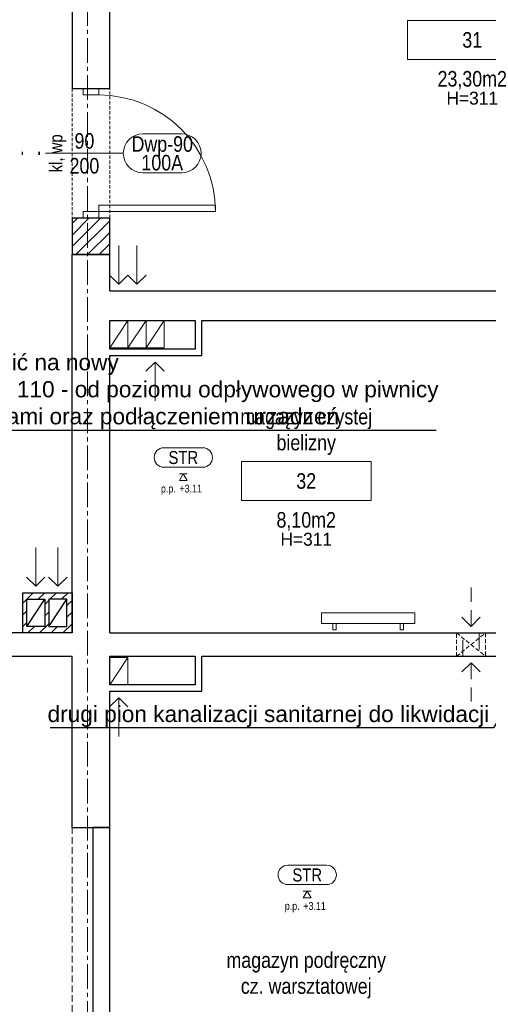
# Model space of a CAD drawing. Header units: millimetres. Extents: x -291747 to 77132, y 46721 to 203932.
# Tile 91 of 110: x 72213 to 72575, y 90986 to 91745. Entities that reach past the tile are written whole.
import ezdxf
from ezdxf.enums import TextEntityAlignment as Align

# ---------------------------------------------------------------- set-up
doc = ezdxf.new("R2010")
doc.units = ezdxf.units.MM
doc.header["$MEASUREMENT"] = 0
for name, pattern in [('xreff_LSN_szatnie_PW_rzuty_14$0$CENTER2', [28.575, 19.05, -3.175, 3.175, -3.175]), ('xreff_LSN_szatnie_PW_rzuty_14$0$DASHED', [19.05, 12.7, -6.35]), ('xreff_LSN_szatnie_PW_rzuty_14$0$HIDDEN2', [4.7625, 3.175, -1.5875])]:
    doc.linetypes.add(name, pattern=pattern)
doc.layers.get('0').update_dxf_attribs({"lineweight": 9})
for name, color, linetype, lineweight in [('FL-xref', 250, 'Continuous', 9), ('FL_opisy_woda', 7, 'Continuous', 25), ('xreff_LSN_szatnie_PW_rzuty_14$0$A drzwi płytowe', 252, 'Continuous', 9), ('xreff_LSN_szatnie_PW_rzuty_14$0$A hatch', 8, 'Continuous', 5), ('xreff_LSN_szatnie_PW_rzuty_14$0$A opis', 252, 'Continuous', 9), ('xreff_LSN_szatnie_PW_rzuty_14$0$A opis pom', 252, 'Continuous', 9), ('xreff_LSN_szatnie_PW_rzuty_14$0$A opis pom pow', 252, 'Continuous', 9), ('xreff_LSN_szatnie_PW_rzuty_14$0$A opis stolarka', 252, 'Continuous', 9), ('xreff_LSN_szatnie_PW_rzuty_14$0$A opis stolarka NWD typ', 252, 'Continuous', 9), ('xreff_LSN_szatnie_PW_rzuty_14$0$A opis stolarka NWD wyposażenie', 252, 'Continuous', 9), ('xreff_LSN_szatnie_PW_rzuty_14$0$A opis technologia', 8, 'Continuous', 13), ('xreff_LSN_szatnie_PW_rzuty_14$0$A otwory sciany dzialowe', 8, 'xreff_LSN_szatnie_PW_rzuty_14$0$HIDDEN2', 13), ('xreff_LSN_szatnie_PW_rzuty_14$0$A sufit podwieszany opis', 8, 'Continuous', 13), ('xreff_LSN_szatnie_PW_rzuty_14$0$A widok wyżej', 252, 'xreff_LSN_szatnie_PW_rzuty_14$0$DASHED', 9), ('xreff_LSN_szatnie_PW_rzuty_14$0$A-Wall', 252, 'Continuous', 9), ('xreff_LSN_szatnie_PW_rzuty_14$0$IS grzejniki', 8, 'Continuous', 9), ('xreff_LSN_szatnie_PW_rzuty_14$0$IS nawiewniki scienne', 8, 'xreff_LSN_szatnie_PW_rzuty_14$0$DASHED', 9), ('xreff_LSN_szatnie_PW_rzuty_14$0$IS wentylacja kratki istniejace', 8, 'Continuous', 9), ('xreff_LSN_szatnie_PW_rzuty_14$0$IS wentylacja kratki projektowane', 8, 'Continuous', 9), ('xreff_LSN_szatnie_PW_rzuty_14$0$S-Grid-Iden', 8, 'xreff_LSN_szatnie_PW_rzuty_14$0$CENTER2', 9)]:
    doc.layers.add(name, color=color, linetype=linetype, lineweight=lineweight)
doc.layers.add('xreff_LSN_szatnie_PW_rzuty_14$0$A opis ppoż drzwi', color=252, linetype='Continuous', lineweight=9, transparency=0.25)
doc.styles.get("Standard").update_dxf_attribs({"font": 'arial.ttf'})
doc.styles.add('xreff_LSN_szatnie_PW_rzuty_14$0$Standard', font='txt')
doc.styles.add('xreff_LSN_szatnie_PW_rzuty_14$0$STYL ASA', font='ARIALN.TTF')
doc.dimstyles.get("Standard").update_dxf_attribs({"dimtxt": 0.18, "dimasz": 0.18, "dimexe": 0.18, "dimexo": 0.0625, "dimgap": 0.09, "dimtad": 0, "dimtih": 1, "dimtoh": 1, "dimdec": 4, "dimzin": 0, "dimdsep": 46, "dimtxsty": 'Standard', "dimcen": 0.09, "dimadec": 0, "dimazin": 0, "dimtfac": 1, "dimtdec": 4, "dimtofl": 0, "dimtmove": 0, "dimatfit": 3, "dimfxl": 1, "dimtolj": 1, "dimtzin": 0, "dimarcsym": 0})

# ---------------------------------------------------------------- blocks, each defined once
blk = doc.blocks.new('xreff_LSN_szatnie_PW_rzuty_14$0$tag wn')
blk.add_lwpolyline([(-25, -7.5), (25, -7.5), (25, 7.5), (-25, 7.5)], close=True)
at = {"style": 'xreff_LSN_szatnie_PW_rzuty_14$0$STYL ASA'}
blk.add_attdef('ROOM:NO', text='', height=6, dxfattribs=at).set_placement((0, 0), align=Align.MIDDLE_CENTER)
at = {"layer": 'xreff_LSN_szatnie_PW_rzuty_14$0$A opis pom pow', "style": 'xreff_LSN_szatnie_PW_rzuty_14$0$STYL ASA'}
blk.add_attdef('ROOM:AREA', text='', height=6, dxfattribs=at).set_placement((0, -15), align=Align.MIDDLE_CENTER)
blk = doc.blocks.new('xreff_LSN_szatnie_PW_rzuty_14$0$środek')
blk.add_line((0, 0), (0, -10))
blk = doc.blocks.new('xreff_LSN_szatnie_PW_rzuty_14$0$ddtag_RIGHT')
at = {"transparency": 33554687}
blk.add_lwpolyline([(30, 0), (-30, 0)], dxfattribs=at)
at = {"layer": 'xreff_LSN_szatnie_PW_rzuty_14$0$A opis stolarka NWD typ', "transparency": 33554687}
blk.add_lwpolyline([(75, 15, -1), (75, -15), (45, -15, -1), (45, 15)], format="xyb", close=True, dxfattribs=at)
at = {"ltscale": 0.1, "transparency": 33554687, "style": 'xreff_LSN_szatnie_PW_rzuty_14$0$STYL ASA'}
blk.add_attdef('DOORS:AKUSTYKA', text='', height=10, rotation=90, dxfattribs=at).set_placement((-49, 0), align=Align.MIDDLE_CENTER)
blk.add_attdef('DOORS:SZEROKOŚĆ', text='', height=12, dxfattribs=at).set_placement((0, 0, 0), align=Align.BOTTOM_CENTER)
blk.add_attdef('DOORS:WYSOKOŚĆ', text='', height=12, dxfattribs=at).set_placement((0, -3.6, 0), align=Align.TOP_CENTER)
at = {"layer": 'xreff_LSN_szatnie_PW_rzuty_14$0$A opis ppoż drzwi', "ltscale": 0.1, "transparency": 33554687, "style": 'xreff_LSN_szatnie_PW_rzuty_14$0$STYL ASA'}
blk.add_attdef('DOORS:PPOŻ', text='', height=10, rotation=90, dxfattribs=at).set_placement((-36, 0), align=Align.MIDDLE_CENTER)
at = {"layer": 'xreff_LSN_szatnie_PW_rzuty_14$0$A opis stolarka NWD typ', "ltscale": 0.1, "transparency": 33554687, "style": 'xreff_LSN_szatnie_PW_rzuty_14$0$STYL ASA'}
blk.add_attdef('DOORS:TYP', text='', height=12, dxfattribs=at).set_placement((60, -2.4, 0), align=Align.BOTTOM_CENTER)
blk.add_attdef('DOORS:PODTYP', text='', height=12, dxfattribs=at).set_placement((60, -1.2, 0), align=Align.TOP_CENTER)
at = {"layer": 'xreff_LSN_szatnie_PW_rzuty_14$0$A opis stolarka NWD wyposażenie', "ltscale": 0.1, "transparency": 33554687, "style": 'xreff_LSN_szatnie_PW_rzuty_14$0$STYL ASA'}
blk.add_attdef('DOORS:WYPOSAŻENIE', text='', height=10, rotation=90, dxfattribs=at).set_placement((-22, 0), align=Align.MIDDLE_CENTER)
blk = doc.blocks.new('xreff_LSN_szatnie_PW_rzuty_14$0$metka')
blk.add_lwpolyline([(-15, -7.5), (15, -7.5, 0.414214), (22.5, 0), (22.5, 0, 0.414214), (15, 7.5), (-15, 7.5, 0.414214), (-22.5, 0), (-22.5, 0, 0.414214)], format="xyb", close=True)
at = {"style": 'xreff_LSN_szatnie_PW_rzuty_14$0$STYL ASA'}
blk.add_attdef('DETAIL:NO', text='', height=10, dxfattribs=at).set_placement((0, 0), align=Align.MIDDLE_CENTER)
blk = doc.blocks.new('xreff_LSN_szatnie_PW_rzuty_14$0$Anno_Elevation_Label_8')
at = {"color": 0, "linetype": 'ByBlock'}
blk.add_line((-0.05, 0), (0.05, 0), dxfattribs=at)
blk.add_lwpolyline([(0, 0), (-0.05, -0.087), (0.05, -0.087)], close=True, dxfattribs=at)
at = {"color": 0, "linetype": 'ByBlock', "style": 'xreff_LSN_szatnie_PW_rzuty_14$0$STYL ASA'}
blk.add_attdef('PREFIX', text='', height=0.1, dxfattribs=at).set_placement((-0.097, -0.241), align=Align.RIGHT)
for tag, p in [('ELEVATION', (-0.05, -0.241)), ('SUFFIX', (-0.05, -0.381))]:
    blk.add_attdef(tag, p, '', height=0.1, dxfattribs=at)
blk = doc.blocks.new('xreff_LSN_szatnie_PW_rzuty_14')
at = {"layer": 'xreff_LSN_szatnie_PW_rzuty_14$0$A hatch', "linetype": 'Continuous', "lineweight": 5}
h = blk.add_hatch(dxfattribs=at)
h.set_pattern_fill('ANSI31', color=256, scale=2, angle=-360, style=0)
h.set_pattern_definition([(45, (0, 0), (-4.49012806, 4.49012806), [])])
h.paths.add_polyline_path([(72282.68, 91592.22), (72253.68, 91592.22), (72253.68, 91564.22), (72282.68, 91564.22)], flags=0)
h = blk.add_hatch(dxfattribs=at)
h.set_pattern_fill('ANSI31', color=256, scale=2, style=0)
h.set_pattern_definition([(45, (3686.549, -1372.8084), (-4.49012806, 4.49012806), [])])
h.paths.add_polyline_path([(72253.68, 91303.22), (72215.68, 91303.22), (72215.68, 91272.22), (72253.68, 91272.22)])
h.paths.add_polyline_path([(72235.68, 91298.22), (72249.68, 91298.22), (72249.68, 91277.22), (72235.68, 91277.22)], flags=16)
h.paths.add_polyline_path([(72232.68, 91298.22), (72232.68, 91277.22), (72218.68, 91277.22), (72218.68, 91298.22)], flags=16)
at = {"layer": 'xreff_LSN_szatnie_PW_rzuty_14$0$A drzwi płytowe', "linetype": 'Continuous', "lineweight": 9, "ltscale": 0.2}
for points in [[(72262.18, 91687.22), (72262.18, 91692.22), (72274.18, 91692.22), (72274.18, 91687.22)], [(72262.18, 91597.22), (72262.18, 91592.22), (72274.18, 91592.22), (72274.18, 91597.22)]]:
    blk.add_lwpolyline(points, close=True, dxfattribs=at)
at = {"layer": 'xreff_LSN_szatnie_PW_rzuty_14$0$A drzwi płytowe', "linetype": 'Continuous', "lineweight": 9}
blk.add_lwpolyline([(72274.18, 91597.22), (72274.18, 91602.22), (72364.18, 91602.22), (72364.18, 91597.22)], close=True, dxfattribs=at)
at = {"layer": 'xreff_LSN_szatnie_PW_rzuty_14$0$A drzwi płytowe', "linetype": 'Continuous', "lineweight": 9, "ltscale": 0.2, "extrusion": (0, 0, -1)}
blk.add_arc((-72274.18, 91597.22), 90, 90, 180, dxfattribs=at)
at = {"layer": 'xreff_LSN_szatnie_PW_rzuty_14$0$A otwory sciany dzialowe'}
blk.add_lwpolyline([(72550.02, 91272.22), (72572.52, 91272.22), (72572.52, 91254.22), (72550.02, 91254.22)], close=True, dxfattribs=at)
for points in [[(72550.02, 91272.22), (72572.52, 91254.22)], [(72550.02, 91254.22), (72572.52, 91272.22)]]:
    blk.add_lwpolyline(points, dxfattribs=at)
at = {"layer": 'xreff_LSN_szatnie_PW_rzuty_14$0$A widok wyżej', "linetype": 'xreff_LSN_szatnie_PW_rzuty_14$0$DASHED', "lineweight": 9, "ltscale": 0.2}
for p, q in [((72282.68, 91692.22), (72253.68, 91692.22)), ((72253.68, 91692.22), (72253.68, 91592.22)), ((72282.68, 91592.22), (72282.68, 91692.22))]:
    blk.add_line(p, q, dxfattribs=at)
at = {"layer": 'xreff_LSN_szatnie_PW_rzuty_14$0$A widok wyżej', "ltscale": 0.4}
blk.add_lwpolyline([(72253.68, 91122.22), (72253.68, 90825.22)], dxfattribs=at)
at = {"layer": 'xreff_LSN_szatnie_PW_rzuty_14$0$A-Wall', "linetype": 'Continuous', "lineweight": 25}
for p, q in [((72253.68, 91953.22), (72253.68, 91692.22)), ((72282.68, 91692.22), (72282.68, 91953.22)), ((72253.68, 91692.22), (72282.68, 91692.22)), ((72282.68, 91592.22), (72253.68, 91592.22)), ((72253.68, 91592.22), (72253.68, 91564.22)), ((72282.68, 91564.22), (72282.68, 91592.22)), ((72282.68, 91564.22), (72253.68, 91564.22)), ((72253.68, 91272.22), (72253.68, 91564.22)), ((72253.68, 91564.22), (72282.68, 91564.22)), ((72282.68, 91536.22), (72282.68, 91564.22)), ((72282.68, 91536.22), (72724.68, 91536.22)), ((72282.68, 91491.22), (72282.68, 91513.22)), ((72282.68, 91513.22), (72348.68, 91513.22)), ((72348.68, 91513.22), (72348.68, 91491.22)), ((72353.68, 91486.22), (72353.68, 91513.22)), ((72353.68, 91513.22), (72668.68, 91513.22)), ((72348.68, 91491.22), (72282.68, 91491.22)), ((72282.68, 91272.22), (72282.68, 91486.22)), ((72282.68, 91486.22), (72353.68, 91486.22)), ((72253.68, 91272.22), (72188.68, 91272.22)), ((72282.68, 91272.22), (72585.68, 91272.22)), ((72188.68, 91254.22), (72253.68, 91254.22)), ((72253.68, 91122.22), (72253.68, 91254.22)), ((72282.68, 91232.22), (72282.68, 91254.22)), ((72282.68, 91254.22), (72348.68, 91254.22)), ((72348.68, 91254.22), (72348.68, 91232.22)), ((72353.68, 91227.22), (72353.68, 91254.22)), ((72353.68, 91254.22), (72585.68, 91254.22)), ((72348.68, 91232.22), (72282.68, 91232.22)), ((72282.68, 91122.22), (72282.68, 91227.22)), ((72282.68, 91227.22), (72353.68, 91227.22)), ((72253.68, 91122.22), (72282.68, 91122.22)), ((72282.68, 91122.22), (72269.68, 91122.22)), ((72269.68, 91122.22), (72269.68, 90825.22)), ((72282.68, 90825.22), (72282.68, 91122.22))]:
    blk.add_line(p, q, dxfattribs=at)
at = {"layer": 'xreff_LSN_szatnie_PW_rzuty_14$0$A-Wall'}
for points in [[(72282.68, 91492.22), (72296.68, 91492.22), (72296.68, 91513.22), (72282.68, 91513.22)], [(72296.68, 91492.22), (72310.68, 91492.22), (72310.68, 91513.22), (72296.68, 91513.22)], [(72310.68, 91492.22), (72324.68, 91492.22), (72324.68, 91513.22), (72310.68, 91513.22)], [(72282.68, 91232.22), (72296.68, 91232.22), (72296.68, 91253.22), (72282.68, 91253.22)]]:
    blk.add_lwpolyline(points, close=True, dxfattribs=at)
for points in [[(72296.68, 91513.22), (72282.68, 91492.22)], [(72310.68, 91513.22), (72296.68, 91492.22)], [(72324.68, 91513.22), (72310.68, 91492.22)], [(72296.68, 91253.22), (72282.68, 91232.22)]]:
    blk.add_lwpolyline(points, dxfattribs=at)
at = {"layer": 'xreff_LSN_szatnie_PW_rzuty_14$0$A-Wall', "linetype": 'Continuous', "lineweight": 25}
for points in [[(72215.68, 91303.22), (72253.68, 91303.22), (72253.68, 91272.22), (72215.68, 91272.22)], [(72232.68, 91298.22), (72232.68, 91277.22), (72218.68, 91277.22), (72218.68, 91298.22)], [(72235.68, 91277.22), (72249.68, 91277.22), (72249.68, 91298.22), (72235.68, 91298.22)]]:
    blk.add_lwpolyline(points, close=True, dxfattribs=at)
for points in [[(72218.68, 91277.22), (72232.68, 91298.22)], [(72235.68, 91277.22), (72249.68, 91298.22)]]:
    blk.add_lwpolyline(points, dxfattribs=at)
at = {"layer": 'xreff_LSN_szatnie_PW_rzuty_14$0$IS grzejniki'}
for p, q in [((72517.92, 91287.62), (72445.92, 91287.62)), ((72445.92, 91287.62), (72445.92, 91279.62)), ((72517.92, 91279.62), (72517.92, 91287.62)), ((72445.92, 91279.62), (72517.92, 91279.62)), ((72454.67, 91279.62), (72454.67, 91274.62)), ((72457.17, 91274.62), (72457.17, 91279.62)), ((72506.67, 91274.62), (72506.67, 91279.62)), ((72509.17, 91279.62), (72509.17, 91274.62)), ((72454.67, 91274.62), (72457.17, 91274.62)), ((72509.17, 91274.62), (72506.67, 91274.62))]:
    blk.add_line(p, q, dxfattribs=at)
at = {"layer": 'xreff_LSN_szatnie_PW_rzuty_14$0$IS nawiewniki scienne', "elevation": 256.25}
for points in [[(72561.27, 91277.22), (72561.27, 91307.22)], [(72554.2, 91284.29), (72561.27, 91277.22), (72568.34, 91284.29)], [(72554.2, 91242.15), (72561.27, 91249.22), (72568.34, 91242.15)], [(72561.27, 91249.22), (72561.27, 91219.22)]]:
    blk.add_lwpolyline(points, dxfattribs=at)
blk.add_lwpolyline([(72555.02, 91272.22), (72567.52, 91272.22), (72567.52, 91254.22), (72555.02, 91254.22)], close=True, dxfattribs=at)
at = {"layer": 'xreff_LSN_szatnie_PW_rzuty_14$0$IS wentylacja kratki istniejace'}
for points in [[(72289.68, 91541.22), (72289.68, 91571.22)], [(72303.68, 91541.22), (72303.68, 91571.22)], [(72296.76, 91548.29), (72289.68, 91541.22), (72282.61, 91548.29)], [(72310.76, 91548.29), (72303.68, 91541.22), (72296.61, 91548.29)], [(72324.76, 91474.15), (72317.68, 91481.22), (72310.61, 91474.15)], [(72317.68, 91481.22), (72317.68, 91451.22)], [(72296.76, 91215.15), (72289.68, 91222.22), (72282.61, 91215.15)], [(72289.68, 91222.22), (72289.68, 91192.22)]]:
    blk.add_lwpolyline(points, dxfattribs=at)
at = {"layer": 'xreff_LSN_szatnie_PW_rzuty_14$0$IS wentylacja kratki projektowane'}
for points in [[(72225.68, 91308.22), (72225.68, 91338.22)], [(72242.68, 91308.22), (72242.68, 91338.22)], [(72218.61, 91315.29), (72225.68, 91308.22), (72232.76, 91315.29)], [(72235.61, 91315.29), (72242.68, 91308.22), (72249.76, 91315.29)]]:
    blk.add_lwpolyline(points, dxfattribs=at)
at = {"layer": 'xreff_LSN_szatnie_PW_rzuty_14$0$S-Grid-Iden'}
blk.add_lwpolyline([(72265.68, 92131.22), (72265.68, 90539.22)], dxfattribs=at)
blk.add_lwpolyline([(72265.68, 92131.22), (72265.68, 90539.22)], dxfattribs=at)
at = {"layer": 'xreff_LSN_szatnie_PW_rzuty_14$0$A drzwi płytowe', "linetype": 'Continuous', "lineweight": 9, "ltscale": 0.2, "extrusion": (0, 0, -1), "zscale": -1, "rotation": 90}
blk.add_blockref('xreff_LSN_szatnie_PW_rzuty_14$0$środek', (-72268.18, 91642.22), dxfattribs=at)
at = {"layer": 'xreff_LSN_szatnie_PW_rzuty_14$0$A opis pom', "linetype": 'Continuous', "lineweight": 9, "xscale": 2, "yscale": 2, "zscale": 2}
for p, values in [((72562.18, 91729.72), {'ROOM:NO': '31', 'ROOM:AREA': '23,30m2'}), ((72434.18, 91389.45), {'ROOM:NO': '32', 'ROOM:AREA': '8,10m2'})]:
    blk.add_blockref('xreff_LSN_szatnie_PW_rzuty_14$0$tag wn', p, dxfattribs=at).add_auto_attribs(values)
at = {"layer": 'xreff_LSN_szatnie_PW_rzuty_14$0$A opis stolarka', "linetype": 'Continuous', "lineweight": 9}
ref = blk.add_blockref('xreff_LSN_szatnie_PW_rzuty_14$0$ddtag_RIGHT', (72263.18, 91642.22, 0), dxfattribs=at)
ref.add_attrib('DOORS:AKUSTYKA', '-', dxfattribs={"layer": '0', "ltscale": 0.1, "height": 10, "rotation": 90, "style": 'xreff_LSN_szatnie_PW_rzuty_14$0$STYL ASA'}).set_placement((72214.18, 91642.22, 0), align=Align.MIDDLE_CENTER)
ref.add_attrib('DOORS:PPOŻ', '-', dxfattribs={"layer": 'xreff_LSN_szatnie_PW_rzuty_14$0$A opis ppoż drzwi', "ltscale": 0.1, "height": 10, "rotation": 90, "style": 'xreff_LSN_szatnie_PW_rzuty_14$0$STYL ASA'}).set_placement((72227.18, 91642.22, 0), align=Align.MIDDLE_CENTER)
ref.add_attrib('DOORS:WYSOKOŚĆ', '200', dxfattribs={"layer": '0', "ltscale": 0.1, "height": 12, "style": 'xreff_LSN_szatnie_PW_rzuty_14$0$STYL ASA'}).set_placement((72263.18, 91638.62), align=Align.TOP_CENTER)
ref.add_attrib('DOORS:SZEROKOŚĆ', '90', dxfattribs={"layer": '0', "ltscale": 0.1, "height": 12, "style": 'xreff_LSN_szatnie_PW_rzuty_14$0$STYL ASA'}).set_placement((72263.18, 91642.22), align=Align.BOTTOM_CENTER)
ref.add_attrib('DOORS:PODTYP', '100A', dxfattribs={"layer": 'xreff_LSN_szatnie_PW_rzuty_14$0$A opis stolarka NWD typ', "ltscale": 0.1, "height": 12, "style": 'xreff_LSN_szatnie_PW_rzuty_14$0$STYL ASA'}).set_placement((72323.18, 91641.02), align=Align.TOP_CENTER)
ref.add_attrib('DOORS:TYP', 'Dwp-90', dxfattribs={"layer": 'xreff_LSN_szatnie_PW_rzuty_14$0$A opis stolarka NWD typ', "ltscale": 0.1, "height": 12, "style": 'xreff_LSN_szatnie_PW_rzuty_14$0$STYL ASA'}).set_placement((72323.18, 91639.82), align=Align.BOTTOM_CENTER)
ref.add_attrib('DOORS:WYPOSAŻENIE', 'kl, wp', dxfattribs={"layer": 'xreff_LSN_szatnie_PW_rzuty_14$0$A opis stolarka NWD wyposażenie', "ltscale": 0.1, "height": 10, "rotation": 90, "style": 'xreff_LSN_szatnie_PW_rzuty_14$0$STYL ASA'}).set_placement((72241.18, 91642.22, 0), align=Align.MIDDLE_CENTER)
at = {"layer": 'xreff_LSN_szatnie_PW_rzuty_14$0$A sufit podwieszany opis', "linetype": 'Continuous', "lineweight": 13}
for p in [(72339.44, 91407.54, -313), (72434.94, 91085.54, -313)]:
    blk.add_blockref('xreff_LSN_szatnie_PW_rzuty_14$0$metka', p, dxfattribs=at).add_auto_attribs({'DETAIL:NO': 'STR'})
at = {"layer": 'xreff_LSN_szatnie_PW_rzuty_14$0$A sufit podwieszany opis', "linetype": 'Continuous', "lineweight": 13, "xscale": 60, "yscale": 60, "zscale": 60}
for p in [(72339.44, 91395.04, 311), (72434.94, 91073.04, 311)]:
    blk.add_blockref('xreff_LSN_szatnie_PW_rzuty_14$0$Anno_Elevation_Label_8', p, dxfattribs=at).add_auto_attribs({'PREFIX': 'p.p.', 'ELEVATION': '+3.11'})
at = {"layer": 'xreff_LSN_szatnie_PW_rzuty_14$0$A opis', "linetype": 'Continuous', "lineweight": 9, "char_height": 10, "attachment_point": 5, "style": 'xreff_LSN_szatnie_PW_rzuty_14$0$Standard'}
for insert in [(72562.18, 91684.72), (72434.18, 91344.45)]:
    blk.add_mtext_dynamic_manual_height_columns('\\A1;\\pxqc;H=311', width=72.7481, gutter_width=1, heights=[0], dxfattribs=dict(at, insert=insert))
at = {"layer": 'xreff_LSN_szatnie_PW_rzuty_14$0$A opis technologia', "char_height": 12, "attachment_point": 8, "style": 'xreff_LSN_szatnie_PW_rzuty_14$0$STYL ASA'}
for s, width, insert in [('magazyn czystej bielizny', 127.2944, (72434.18, 91409.45)), ('magazyn podręczny cz. warsztatowej', 131.7104, (72434.18, 90990.22))]:
    blk.add_mtext_dynamic_manual_height_columns(s, width=width, gutter_width=1, heights=[0], dxfattribs=dict(at, insert=insert))

msp = doc.modelspace()

# ---------------------------------------------------------------- block references
at = {"layer": 'FL-xref'}
msp.add_blockref('xreff_LSN_szatnie_PW_rzuty_14', (0, 0), dxfattribs=at)

# ---------------------------------------------------------------- next in the draw order: texts
at = {"layer": 'FL_opisy_woda', "char_height": 12.5}
for s, insert, attachment_point in [('istn. pion wod-kan wymienić na nowy\\Pkanalizacja sanitarna PVC 110 - od poziomu odpływowego w piwnicy\\Pdo dachu wraz z wywiewkami oraz podłączeniem urządzeń', (72002.41, 91429.37), 7), ('drugi pion kanalizacji sanitarnej do likwidacji', (72575.37, 91199.71), 9)]:
    msp.add_mtext(s, dxfattribs=dict(at, insert=insert, attachment_point=attachment_point))

# ---------------------------------------------------------------- next in the draw order: leaders
at = {"layer": 'FL_opisy_woda', "annotation_type": 0, "has_hookline": 1}
for points, hookline_direction, text_width in [([(71953.01, 91469.94), (71999.29, 91428.74), (72001.79, 91428.74)], 0, 532.03), ([(72628.15, 91282.76), (72578.49, 91199.08), (72575.99, 91199.08)], 1, 338.59)]:
    msp.add_leader(points, dimstyle='Standard', override={"dimtxt": 2.5, "dimasz": 2.5, "dimexe": 1.25, "dimexo": 0.625, "dimgap": 0.625, "dimtad": 1, "dimtih": 0, "dimtoh": 0, "dimdec": 2, "dimzin": 8, "dimdsep": 44, "dimcen": 2.5, "dimtdec": 2, "dimtofl": 1, "dimldrblk": 'None', "dimtolj": 0, "dimtzin": 8}, dxfattribs=dict(at, hookline_direction=hookline_direction, text_width=text_width))

doc.saveas('drawing.dxf')
